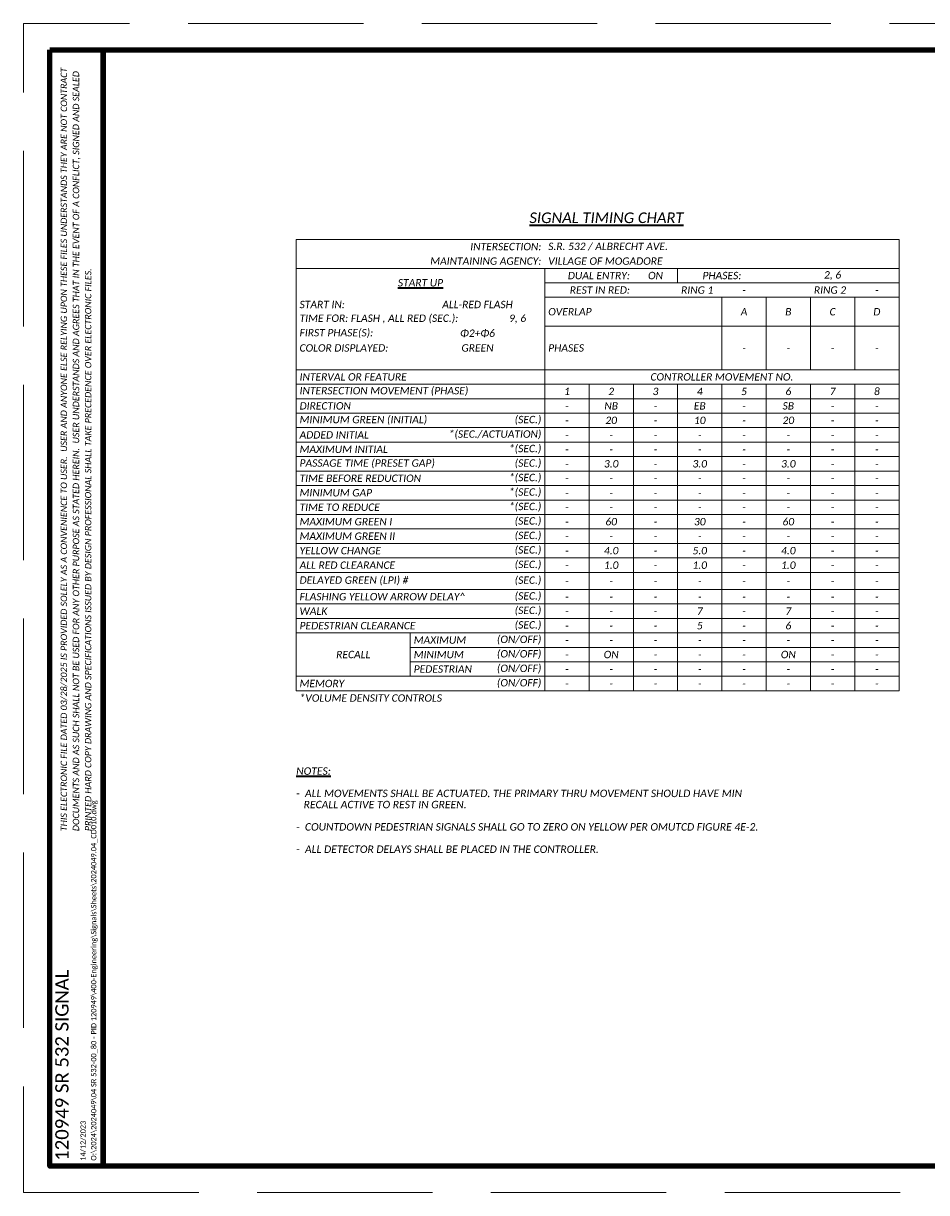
# Paper-space layout '17 TRAFFIC SIGNAL DETAIL' of a CAD drawing. Header units: feet. Extents: x -1.8 to 50.8, y 1.6 to 23.6.
# Tile 1 of 3: x -1.8 to 15.2, y 1.6 to 23.6. Entities that reach past the tile are written whole.
import ezdxf
from ezdxf.enums import TextEntityAlignment as Align

# ---------------------------------------------------------------- set-up
doc = ezdxf.new("R2010")
doc.units = ezdxf.units.FT
doc.header["$LTSCALE"] = 20
doc.header["$MEASUREMENT"] = 0
doc.linetypes.add('OhDOT_DGN3', pattern=[0.22, 0.165, -0.055])
doc.layers.get('0').update_dxf_attribs({"lineweight": 15, "true_color": 0xc2ced6})
for name, color, linetype, lineweight in [('0_Xref', 7, 'Continuous', 15), ('SH_Border', 7, 'Continuous', 90), ('SH_Data', 7, 'Continuous', 15), ('SH_Text', 7, 'Continuous', 35)]:
    doc.layers.add(name, color=color, linetype=linetype, lineweight=lineweight)
doc.layers.add('SC_Scratch15', color=7, linetype='Continuous', lineweight=15, plot=False)
doc.layers.add('SH_Cut_Line', color=7, linetype='OhDOT_DGN3', lineweight=15, plot=False)
doc.styles.add('P_Slanted - Normal Fixed Spacing', font='calibrii.ttf', dxfattribs={"height": 0.14})
doc.styles.add('P_Slanted - Sub Title', font='calibrii.ttf', dxfattribs={"height": 0.17})
doc.styles.add('Style - Calibri', font='calibri.ttf')
doc.styles.add('Style - Calibri - Light', font='calibril.ttf', dxfattribs={"height": 0.1})

# ---------------------------------------------------------------- blocks, each defined once
blk = doc.blocks.new('E-Submittal Disclaimer')
at = {"layer": 'SC_Scratch15', "color": 1, "insert": (0.702, 6.801), "char_height": 0.12, "width": 14.52263, "attachment_point": 1, "rotation": 90, "line_spacing_factor": 1.14, "style": 'P_Slanted - Normal Fixed Spacing'}
blk.add_mtext('THIS ELECTRONIC FILE DATED 03/28/2025 IS PROVIDED SOLELY AS A CONVENIENCE TO USER.  USER AND ANYONE ELSE RELYING UPON THESE FILES UNDERSTANDS THEY ARE NOT CONTRACT DOCUMENTS AND AS SUCH SHALL NOT BE USED FOR ANY OTHER PURPOSE AS STATED HEREIN.  USER UNDERSTANDS AND AGREES THAT IN THE EVENT OF A CONFLICT, SIGNED AND SEALED PRINTED HARD COPY DRAWING AND SPECIFICATIONS ISSUED BY DESIGN PROFESSIONAL SHALL TAKE PRECEDENCE OVER ELECTRONIC FILES.', dxfattribs=at)
blk = doc.blocks.new('BORDER_2')
at = {"layer": 'SH_Border', "flags": 128}
for points in [[(0.5, 21.5), (1.5, 21.5), (1.5, 0.5), (0.5, 0.5), (0.5, 21.5)], [(1.5, 21.5), (33.5, 21.5), (33.5, 0.5), (1.5, 0.5), (1.5, 21.5)]]:
    blk.add_lwpolyline(points, dxfattribs=at)
at = {"layer": 'SH_Cut_Line', "flags": 128}
blk.add_lwpolyline([(0, 0), (34, 0), (34, 22), (0, 22), (0, 0)], dxfattribs=at)
blk.add_blockref('E-Submittal Disclaimer', (0, 0))
at = {"layer": 'SH_Border', "color": 132, "true_color": 0x00d2d2, "insert": (1.4, 0.6), "char_height": 0.1, "attachment_point": 7, "rotation": 90, "line_spacing_factor": 1.2, "style": 'Style - Calibri - Light'}
blk.add_mtext('14/12/2023\\PO:\\\\2024\\\\2024049\\\\04 SR 532-00_80 - PID 120949\\\\400-Engineering\\\\Signals\\\\Sheets\\\\2024049.04_CD010.dwg', dxfattribs=at)
at = {"layer": 'SH_Data', "color": 7, "style": 'Style - Calibri'}
for tag, p in [('C_SHEET_TITLE2', (32.975, 13)), ('C_SHEET_TITLE', (32.525, 13))]:
    blk.add_attdef(tag, text='', height=0.25, rotation=90, dxfattribs=at).set_placement(p, align=Align.MIDDLE_CENTER)
at = {"layer": 'SH_Data', "style": 'Style - Calibri'}
blk.add_attdef('PROJ_NAME', text='', height=0.25, rotation=90, dxfattribs=at).set_placement((0.6, 0.6), align=Align.TOP_LEFT)
for tag, p in [('DESIGNER', (32.75, 2.175)), ('REVIEWER', (32.25, 1.675)), ('REVIEWED_DATE', (33.025, 1.675)), ('PIDNO', (32.75, 1.175)), ('C_SHEET_NO', (32.375, 0.675)), ('T_SHEET_NO', (33.125, 0.675))]:
    blk.add_attdef(tag, text='', height=0.14, dxfattribs=at).set_placement(p, align=Align.MIDDLE_CENTER)
blk = doc.blocks.new('*A1306')
at = {"layer": 'SH_Data', "color": 1, "linetype": 'Continuous', "ltscale": 0.128205}
for points in [[(0, 0), (0, -8.494)], [(0, 0), (11.346, 0)], [(11.346, 0), (11.346, -8.494)], [(0, -0.545), (11.346, -0.545)], [(4.679, -0.545), (4.679, -8.494)], [(7.179, -0.545), (7.179, -0.817)], [(4.679, -0.817), (11.346, -0.817)], [(4.679, -1.09), (11.346, -1.09)], [(8.013, -1.09), (8.013, -2.452)], [(8.846, -1.09), (8.846, -2.452)], [(9.679, -1.09), (9.679, -2.452)], [(10.513, -1.09), (10.513, -2.452)], [(4.679, -1.635), (11.346, -1.635)], [(0, -2.452), (11.346, -2.452)], [(0, -2.724), (11.346, -2.724)], [(5.513, -2.724), (5.513, -8.494)], [(6.346, -2.724), (6.346, -8.494)], [(7.179, -2.724), (7.179, -8.494)], [(8.013, -2.724), (8.013, -8.494)], [(8.846, -2.724), (8.846, -8.494)], [(9.679, -2.724), (9.679, -8.494)], [(10.513, -2.724), (10.513, -8.494)], [(0, -2.997), (11.346, -2.997)], [(0, -3.269), (11.346, -3.269)], [(0, -3.542), (11.346, -3.542)], [(0, -3.814), (11.346, -3.814)], [(0, -4.087), (11.346, -4.087)], [(0, -4.359), (11.346, -4.359)], [(0, -4.631), (11.346, -4.631)], [(0, -4.904), (11.346, -4.904)], [(0, -5.176), (11.346, -5.176)], [(0, -5.449), (11.346, -5.449)], [(0, -5.721), (11.346, -5.721)], [(0, -5.994), (11.346, -5.994)], [(0, -6.266), (11.346, -6.266)], [(0, -6.587), (11.346, -6.587)], [(0, -6.859), (11.346, -6.859)], [(0, -7.131), (11.346, -7.131)], [(0, -7.404), (11.346, -7.404)], [(2.147, -7.404), (2.147, -8.221)], [(2.147, -7.676), (11.346, -7.676)], [(2.147, -7.949), (11.346, -7.949)], [(0, -8.221), (11.346, -8.221)], [(0, -8.494), (11.346, -8.494)]]:
    blk.add_lwpolyline(points, dxfattribs=at)
at = {"layer": 'SH_Text', "color": 1, "style": 'P_Slanted - Normal Fixed Spacing'}
for s, insert, char_height, attachment_point in [('INTERSECTION:', (4.615, -0.136), 0.13889, 6), ('S.R. 532 / ALBRECHT AVE.', (4.744, -0.136), 0.13889, 4), ('MAINTAINING AGENCY:', (4.615, -0.409), 0.13889, 6), ('VILLAGE OF MOGADORE', (4.744, -0.409), 0.13889, 4), ('DUAL ENTRY: ', (6.282, -0.681), 0.13889, 6), ('ON', (6.763, -0.681), 0.1389, 5), ('PHASES:', (8.013, -0.681), 0.1389, 5), ('2, 6', (10.096, -0.681), 0.1389, 5), ('\\LSTART UP', (2.34, -0.817), 0.1389, 5), ('REST IN RED: ', (6.282, -0.954), 0.13889, 6), ('RING 1', (7.244, -0.954), 0.1389, 4), ('RING 2', (9.744, -0.954), 0.1389, 4), ('-', (8.429, -0.954), 0.139, 5), ('-', (10.929, -0.954), 0.139, 5), ('START IN: ', (0.064, -1.226), 0.1389, 4), ('ALL-RED FLASH', (3.413, -1.226), 0.13889, 5), ('OVERLAP', (4.744, -1.362), 0.1389, 4), ('A', (8.429, -1.362), 0.139, 5), ('B', (9.263, -1.362), 0.139, 5), ('C', (10.096, -1.362), 0.139, 5), ('D', (10.929, -1.362), 0.139, 5), ('TIME FOR: FLASH , ALL RED (SEC.):   ', (0.064, -1.498), 0.13889, 4), ('9, 6', (4.167, -1.498), 0.1389, 5), ('FIRST PHASE(S):', (0.064, -1.771), 0.13889, 4), ('Φ2+Φ6', (3.413, -1.771), 0.1389, 5), ('COLOR DISPLAYED:', (0.064, -2.043), 0.13889, 4), ('GREEN', (3.413, -2.043), 0.1389, 5), ('PHASES', (4.744, -2.043), 0.1389, 4), ('-', (8.429, -2.043), 0.139, 5), ('-', (9.263, -2.043), 0.139, 5), ('-', (10.096, -2.043), 0.139, 5), ('-', (10.929, -2.043), 0.139, 5), ('INTERVAL OR FEATURE', (0.064, -2.588), 0.13889, 4), ('CONTROLLER MOVEMENT NO.', (8.013, -2.588), 0.13889, 5), ('INTERSECTION MOVEMENT (PHASE)', (0.064, -2.861), 0.13889, 4), ('1', (5.096, -2.861), 0.139, 5), ('2', (5.929, -2.861), 0.139, 5), ('3', (6.763, -2.861), 0.139, 5), ('4', (7.596, -2.861), 0.139, 5), ('5', (8.429, -2.861), 0.139, 5), ('6', (9.263, -2.861), 0.139, 5), ('7', (10.096, -2.861), 0.139, 5), ('8', (10.929, -2.861), 0.139, 5), ('DIRECTION', (0.064, -3.133), 0.1389, 4), ('NB', (5.929, -3.133), 0.1389, 5), ('EB', (7.596, -3.133), 0.1389, 5), ('SB', (9.263, -3.133), 0.1389, 5), ('-', (5.096, -3.133), 0.139, 5), ('-', (6.763, -3.133), 0.139, 5), ('-', (8.429, -3.133), 0.139, 5), ('-', (10.096, -3.133), 0.139, 5), ('-', (10.929, -3.133), 0.139, 5), ('MINIMUM GREEN (INITIAL) ', (0.064, -3.405), 0.13889, 4), ('(SEC.)', (4.615, -3.405), 0.1389, 6), ('-', (5.096, -3.405), 0.139, 5), ('20', (5.929, -3.405), 0.1389, 5), ('-', (6.763, -3.405), 0.139, 5), ('10', (7.596, -3.405), 0.1389, 5), ('-', (8.429, -3.405), 0.139, 5), ('20', (9.263, -3.405), 0.1389, 5), ('-', (10.096, -3.405), 0.139, 5), ('-', (10.929, -3.405), 0.139, 5), ('ADDED INITIAL', (0.064, -3.678), 0.13889, 4), ('*(SEC./ACTUATION)', (4.615, -3.678), 0.13889, 6), ('-', (5.096, -3.678), 0.139, 5), ('-', (5.929, -3.678), 0.139, 5), ('-', (6.763, -3.678), 0.139, 5), ('-', (7.596, -3.678), 0.139, 5), ('-', (8.429, -3.678), 0.139, 5), ('-', (9.263, -3.678), 0.139, 5), ('-', (10.096, -3.678), 0.139, 5), ('-', (10.929, -3.678), 0.139, 5), ('MAXIMUM INITIAL', (0.064, -3.95), 0.13889, 4), ('*(SEC.)', (4.615, -3.95), 0.1389, 6), ('-', (5.096, -3.95), 0.139, 5), ('-', (5.929, -3.95), 0.139, 5), ('-', (6.763, -3.95), 0.139, 5), ('-', (7.596, -3.95), 0.139, 5), ('-', (8.429, -3.95), 0.139, 5), ('-', (9.263, -3.95), 0.139, 5), ('-', (10.096, -3.95), 0.139, 5), ('-', (10.929, -3.95), 0.139, 5), ('PASSAGE TIME (PRESET GAP)', (0.064, -4.223), 0.13889, 4), ('(SEC.)', (4.615, -4.223), 0.1389, 6), ('3.0', (5.929, -4.223), 0.1389, 5), ('3.0', (7.596, -4.223), 0.1389, 5), ('3.0', (9.263, -4.223), 0.1389, 5), ('*(SEC.)', (4.615, -4.495), 0.1389, 6), ('-', (5.096, -4.223), 0.139, 5), ('-', (6.763, -4.223), 0.139, 5), ('-', (8.429, -4.223), 0.139, 5), ('-', (10.096, -4.223), 0.139, 5), ('-', (10.929, -4.223), 0.139, 5), ('TIME BEFORE REDUCTION', (0.064, -4.495), 0.13889, 4), ('-', (5.096, -4.495), 0.139, 5), ('-', (5.929, -4.495), 0.139, 5), ('-', (6.763, -4.495), 0.139, 5), ('-', (7.596, -4.495), 0.139, 5), ('-', (8.429, -4.495), 0.139, 5), ('-', (9.263, -4.495), 0.139, 5), ('-', (10.096, -4.495), 0.139, 5), ('-', (10.929, -4.495), 0.139, 5), ('MINIMUM GAP', (0.064, -4.768), 0.13889, 4), ('*(SEC.)', (4.615, -4.768), 0.1389, 6), ('-', (5.096, -4.768), 0.139, 5), ('-', (5.929, -4.768), 0.139, 5), ('-', (6.763, -4.768), 0.139, 5), ('-', (7.596, -4.768), 0.139, 5), ('-', (8.429, -4.768), 0.139, 5), ('-', (9.263, -4.768), 0.139, 5), ('-', (10.096, -4.768), 0.139, 5), ('-', (10.929, -4.768), 0.139, 5), ('TIME TO REDUCE', (0.064, -5.04), 0.13889, 4), ('*(SEC.)', (4.615, -5.04), 0.1389, 6), ('-', (5.096, -5.04), 0.139, 5), ('-', (5.929, -5.04), 0.139, 5), ('-', (6.763, -5.04), 0.139, 5), ('-', (7.596, -5.04), 0.139, 5), ('-', (8.429, -5.04), 0.139, 5), ('-', (9.263, -5.04), 0.139, 5), ('-', (10.096, -5.04), 0.139, 5), ('-', (10.929, -5.04), 0.139, 5), ('MAXIMUM GREEN I', (0.064, -5.312), 0.13889, 4), ('(SEC.)', (4.615, -5.312), 0.1389, 6), ('60', (5.929, -5.312), 0.1389, 5), ('30', (7.596, -5.312), 0.1389, 5), ('60', (9.263, -5.312), 0.1389, 5), ('MAXIMUM GREEN II', (0.064, -5.585), 0.13889, 4), ('(SEC.)', (4.615, -5.585), 0.1389, 6), ('-', (5.096, -5.312), 0.139, 5), ('-', (6.763, -5.312), 0.139, 5), ('-', (8.429, -5.312), 0.139, 5), ('-', (10.096, -5.312), 0.139, 5), ('-', (10.929, -5.312), 0.139, 5), ('-', (5.096, -5.585), 0.139, 5), ('-', (5.929, -5.585), 0.139, 5), ('-', (6.763, -5.585), 0.139, 5), ('-', (7.596, -5.585), 0.139, 5), ('-', (8.429, -5.585), 0.139, 5), ('-', (9.263, -5.585), 0.139, 5), ('-', (10.096, -5.585), 0.139, 5), ('-', (10.929, -5.585), 0.139, 5), ('YELLOW CHANGE', (0.064, -5.857), 0.13889, 4), ('(SEC.)', (4.615, -5.857), 0.1389, 6), ('-', (5.096, -5.857), 0.139, 5), ('4.0', (5.929, -5.857), 0.1389, 5), ('-', (6.763, -5.857), 0.139, 5), ('5.0', (7.596, -5.857), 0.1389, 5), ('-', (8.429, -5.857), 0.139, 5), ('4.0', (9.263, -5.857), 0.1389, 5), ('-', (10.096, -5.857), 0.139, 5), ('-', (10.929, -5.857), 0.139, 5), ('ALL RED CLEARANCE', (0.064, -6.13), 0.13889, 4), ('(SEC.)', (4.615, -6.13), 0.1389, 6), ('-', (5.096, -6.13), 0.139, 5), ('1.0', (5.929, -6.13), 0.1389, 5), ('-', (6.763, -6.13), 0.139, 5), ('1.0', (7.596, -6.13), 0.1389, 5), ('-', (8.429, -6.13), 0.139, 5), ('1.0', (9.263, -6.13), 0.1389, 5), ('-', (10.096, -6.13), 0.139, 5), ('-', (10.929, -6.13), 0.139, 5), ('DELAYED GREEN (LPI) #', (0.064, -6.426), 0.13889, 4), ('(SEC.)', (4.615, -6.426), 0.1389, 6), ('-', (5.096, -6.426), 0.139, 5), ('-', (5.929, -6.426), 0.139, 5), ('-', (6.763, -6.426), 0.139, 5), ('-', (7.596, -6.426), 0.139, 5), ('-', (8.429, -6.426), 0.139, 5), ('-', (9.263, -6.426), 0.139, 5), ('-', (10.096, -6.426), 0.139, 5), ('-', (10.929, -6.426), 0.139, 5), ('FLASHING YELLOW ARROW DELAY^ ', (0.064, -6.723), 0.13889, 4), ('(SEC.)', (4.615, -6.723), 0.1389, 6), ('-', (5.096, -6.723), 0.139, 5), ('-', (5.929, -6.723), 0.139, 5), ('-', (6.763, -6.723), 0.139, 5), ('-', (7.596, -6.723), 0.139, 5), ('-', (8.429, -6.723), 0.139, 5), ('-', (9.263, -6.723), 0.139, 5), ('-', (10.096, -6.723), 0.139, 5), ('-', (10.929, -6.723), 0.139, 5), ('WALK', (0.064, -6.995), 0.1389, 4), ('(SEC.)', (4.615, -6.995), 0.1389, 6), ('-', (5.096, -6.995), 0.139, 5), ('-', (5.929, -6.995), 0.139, 5), ('-', (6.763, -6.995), 0.139, 5), ('7', (7.596, -6.995), 0.139, 5), ('-', (8.429, -6.995), 0.139, 5), ('7', (9.263, -6.995), 0.139, 5), ('-', (10.096, -6.995), 0.139, 5), ('-', (10.929, -6.995), 0.139, 5), ('PEDESTRIAN CLEARANCE', (0.064, -7.268), 0.13889, 4), ('(SEC.)', (4.615, -7.268), 0.1389, 6), ('-', (5.096, -7.268), 0.139, 5), ('-', (5.929, -7.268), 0.139, 5), ('-', (6.763, -7.268), 0.139, 5), ('5', (7.596, -7.268), 0.139, 5), ('-', (8.429, -7.268), 0.139, 5), ('6', (9.263, -7.268), 0.139, 5), ('-', (10.096, -7.268), 0.139, 5), ('-', (10.929, -7.268), 0.139, 5), ('MAXIMUM', (2.212, -7.54), 0.1389, 4), ('(ON/OFF)', (4.615, -7.54), 0.1389, 6), ('-', (5.096, -7.54), 0.139, 5), ('-', (5.929, -7.54), 0.139, 5), ('-', (6.763, -7.54), 0.139, 5), ('-', (7.596, -7.54), 0.139, 5), ('-', (8.429, -7.54), 0.139, 5), ('-', (9.263, -7.54), 0.139, 5), ('-', (10.096, -7.54), 0.139, 5), ('-', (10.929, -7.54), 0.139, 5), ('RECALL', (1.074, -7.812), 0.1389, 5), ('MINIMUM', (2.212, -7.812), 0.1389, 4), ('(ON/OFF)', (4.615, -7.812), 0.1389, 6), ('-', (5.096, -7.812), 0.139, 5), ('ON', (5.929, -7.812), 0.1389, 5), ('-', (6.763, -7.812), 0.139, 5), ('-', (7.596, -7.812), 0.139, 5), ('-', (8.429, -7.812), 0.139, 5), ('ON', (9.263, -7.812), 0.1389, 5), ('-', (10.096, -7.812), 0.139, 5), ('-', (10.929, -7.812), 0.139, 5), ('PEDESTRIAN', (2.212, -8.085), 0.1389, 4), ('(ON/OFF)', (4.615, -8.085), 0.1389, 6), ('-', (5.096, -8.085), 0.139, 5), ('-', (5.929, -8.085), 0.139, 5), ('-', (6.763, -8.085), 0.139, 5), ('-', (7.596, -8.085), 0.139, 5), ('-', (8.429, -8.085), 0.139, 5), ('-', (9.263, -8.085), 0.139, 5), ('-', (10.096, -8.085), 0.139, 5), ('-', (10.929, -8.085), 0.139, 5), ('MEMORY    ', (0.064, -8.357), 0.1389, 4), ('(ON/OFF)', (4.615, -8.357), 0.1389, 6), ('-', (5.096, -8.357), 0.139, 5), ('-', (5.929, -8.357), 0.139, 5), ('-', (6.763, -8.357), 0.139, 5), ('-', (7.596, -8.357), 0.139, 5), ('-', (8.429, -8.357), 0.139, 5), ('-', (9.263, -8.357), 0.139, 5), ('-', (10.096, -8.357), 0.139, 5), ('-', (10.929, -8.357), 0.139, 5), ('*VOLUME DENSITY CONTROLS', (0.064, -8.63), 0.13889, 4)]:
    blk.add_mtext(s, dxfattribs=dict(at, insert=insert, char_height=char_height, attachment_point=attachment_point))

psp = doc.layouts.new('17 TRAFFIC SIGNAL DETAIL')

# ---------------------------------------------------------------- block references
at = {"layer": '0_Xref'}
ref = psp.add_blockref('BORDER_2', (-1.755, 1.581), dxfattribs=at)
ref.add_attrib('PROJ_NAME', '120949 SR 532 SIGNAL', dxfattribs={"layer": 'SH_Data', "height": 0.25, "rotation": 90, "style": 'Style - Calibri'}).set_placement((-1.155, 2.181), align=Align.TOP_LEFT)
psp.add_blockref('*A1306', (3.379, 19.517), dxfattribs=at)

# ---------------------------------------------------------------- texts
at = {"layer": 'SH_Text', "insert": (9.219, 20.024), "char_height": 0.2, "width": 4.14586, "attachment_point": 2, "style": 'P_Slanted - Sub Title'}
psp.add_mtext('{\\LSIGNAL TIMING CHART}', dxfattribs=at)
at = {"layer": 'SH_Text', "insert": (3.379, 9.583), "char_height": 0.14, "width": 9.03733, "attachment_point": 1, "line_spacing_factor": 0.9, "style": 'P_Slanted - Normal Fixed Spacing'}
psp.add_mtext('{\\LNOTES:}\\P\\P\\pxi-1,l1;-  ALL MOVEMENTS SHALL BE ACTUATED. THE PRIMARY THRU MOVEMENT SHOULD HAVE MIN RECALL ACTIVE TO REST IN GREEN.\\P\\pi0,l0;\\P-  COUNTDOWN PEDESTRIAN SIGNALS SHALL GO TO ZERO ON YELLOW PER OMUTCD FIGURE 4E-2.\\P\\P-  ALL DETECTOR DELAYS SHALL BE PLACED IN THE CONTROLLER.', dxfattribs=at)

doc.saveas('drawing.dxf')
